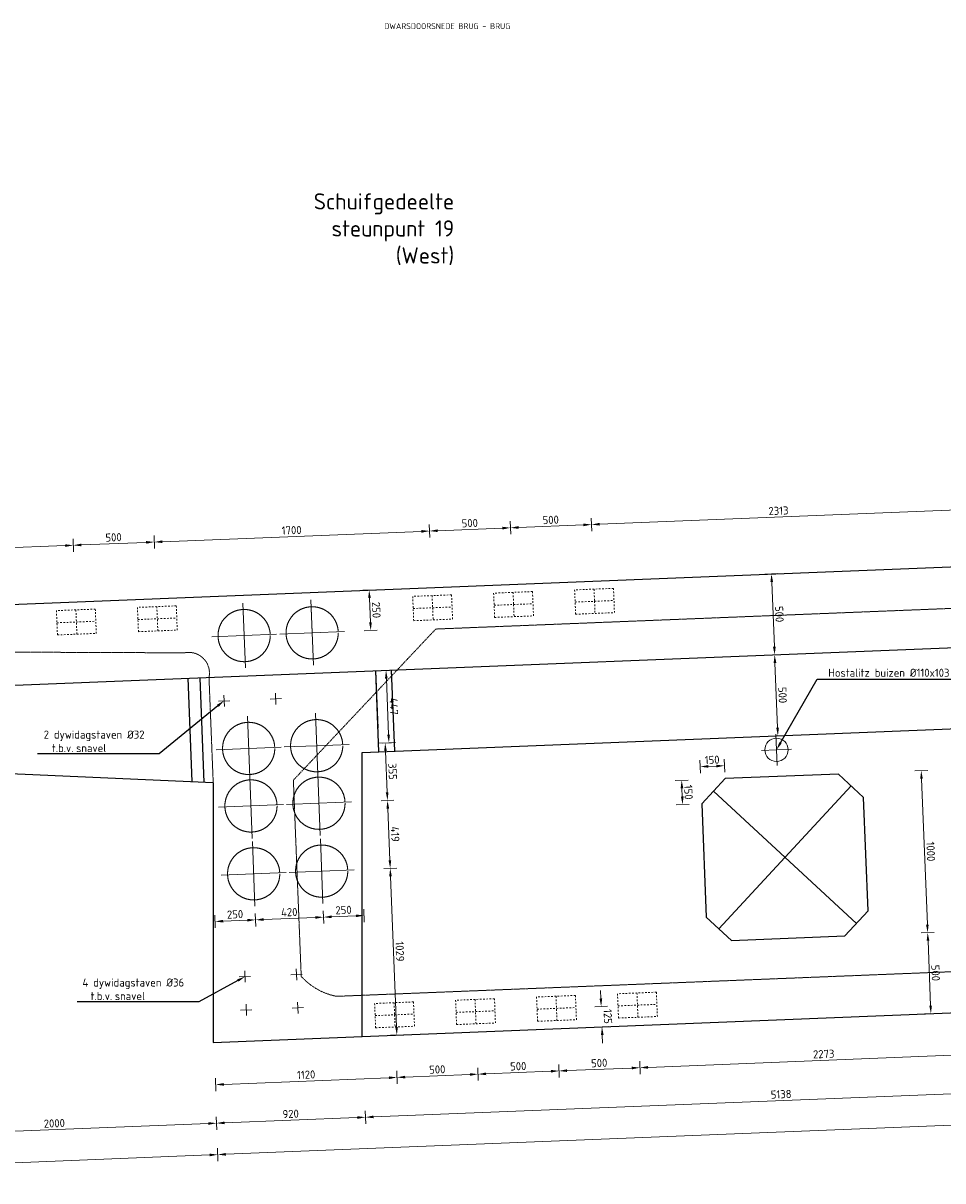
# Model space of a CAD drawing. Header units: millimetres. Extents: x -8028558 to 327273, y -63352 to 83293.
# Tile 129 of 195: x 138303 to 143979, y 19846 to 26988. Entities that reach past the tile are written whole.
import ezdxf
from ezdxf import colors
from ezdxf.entities.mleader import LeaderData, LeaderLine
from ezdxf.math import Vec2, Vec3

# ---------------------------------------------------------------- set-up
doc = ezdxf.new("R2010")
doc.units = ezdxf.units.MM
doc.linetypes.add('NLCS-HIDDEN', pattern=[4, 2, -2])
doc.linetypes.add('ZZ-HIDDEN-SO', pattern=[4, 2, -2])
for name, color, linetype, lineweight in [('B-CO-BC-BETONVORM-GD', 90, 'Continuous', 25), ('B-CO-BC-BETONVORM-GN', 10, 'ZZ-HIDDEN-SO', 13), ('B-CO-BC-BETONVORM-M', 7, 'Continuous', 18), ('B-CO-BC-BETONVORM_GEWAPEND-T70', 210, 'Continuous', 70), ('B-CO-BC-VOORSPANNING-GN', 190, 'NLCS-HIDDEN', 13), ('X-XX-AL-AANKLEDING-S', 7, 'Continuous', 25), ('X-XX-AL-M', 7, 'Continuous', 18), ('X-XX-AL-VERWIJZING-T25', 7, 'Continuous', 25)]:
    doc.layers.add(name, color=color, linetype=linetype, lineweight=lineweight)
doc.styles.add('NLCS-ISO-MM20-T18', font='NLCS-ISO.ttf', dxfattribs={"height": 36})
doc.styles.add('NLCS-ISO-MM20-T25', font='NLCS-ISO.ttf', dxfattribs={"height": 50})
doc.styles.add('NLCS-ISO-MM20-T50', font='NLCS-ISO.ttf', dxfattribs={"height": 100})
doc.dimstyles.new('NLCS-MM20-T25-PIJL_L0_H0', dxfattribs={"dimscale": 20, "dimtxt": 2.5, "dimasz": 2.5, "dimexe": 2, "dimexo": 2, "dimgap": 0.7, "dimtad": 1, "dimdec": 0, "dimzin": 0, "dimdsep": 46, "dimtxsty": 'NLCS-ISO-MM20-T25', "dimcen": 0, "dimdle": 2, "dimclrd": 256, "dimclre": 256, "dimclrt": 256, "dimadec": 0, "dimazin": 0, "dimtfac": 1, "dimtdec": 3, "dimtofl": 0, "dimtmove": 0, "dimatfit": 3, "dimfxl": 2, "dimfxlon": 1, "dimtfillclr": 256, "dimtolj": 1, "dimtzin": 0, "dimlwd": -1, "dimlwe": -1, "dimarcsym": 0})
doc.dimstyles.new('NLCS-MM20-T25-PIJL_L0_H4', dxfattribs={"dimscale": 20, "dimtxt": 2.5, "dimasz": 2.5, "dimexe": 2, "dimexo": 2, "dimgap": 0.7, "dimtad": 1, "dimdec": 0, "dimzin": 0, "dimdsep": 46, "dimtxsty": 'NLCS-ISO-MM20-T25', "dimcen": 0, "dimdle": 2, "dimclrd": 256, "dimclre": 256, "dimclrt": 256, "dimadec": 4, "dimazin": 0, "dimtfac": 1, "dimtdec": 3, "dimtofl": 0, "dimtmove": 0, "dimatfit": 3, "dimfxl": 2, "dimfxlon": 1, "dimtfillclr": 256, "dimtolj": 1, "dimtzin": 0, "dimlwd": -1, "dimlwe": -1, "dimarcsym": 0})

# ---------------------------------------------------------------- blocks, each defined once
blk = doc.blocks.new('*D29')
at = {"layer": 'B-CO-BC-BETONVORM-M', "transparency": 16777216}
for p, q in [((135696.4, 22314.8), (135616.5, 22311.6)), ((135658.4, 22263.3), (135661, 22199.3)), ((135703, 22150.9), (135623, 22147.7))]:
    blk.add_line(p, q, dxfattribs=at)
for points in [[(135666.8, 22263.6), (135650.1, 22262.9), (135656.4, 22313.2)], [(135669.3, 22199.6), (135652.7, 22199), (135663, 22149.3)]]:
    blk.add_solid(points, dxfattribs=at)
at = {"layer": 'B-CO-BC-BETONVORM-M', "transparency": 16777216, "insert": (135698.7, 22232.8), "char_height": 50, "attachment_point": 5, "rotation": 272.29061, "style": 'NLCS-ISO-MM20-T25'}
blk.add_mtext('\\A1;164', dxfattribs=at)
blk = doc.blocks.new('*D39')
at = {"layer": 'B-CO-BC-BETONVORM-M', "transparency": 16777216}
for p, q in [((141868.3, 20971.4), (141866.3, 21021.4)), ((141830.3, 20919.9), (141910.3, 20923.1)), ((141835.3, 20795), (141915.3, 20798.2)), ((141877.3, 20746.6), (141879.3, 20696.6))]:
    blk.add_line(p, q, dxfattribs=at)
for points in [[(141876.6, 20971.8), (141860, 20971.1), (141870.3, 20921.5)], [(141885.6, 20746.9), (141869, 20746.3), (141875.3, 20796.6)]]:
    blk.add_solid(points, dxfattribs=at)
at = {"layer": 'B-CO-BC-BETONVORM-M', "transparency": 16777216, "insert": (141911.8, 20860.6), "char_height": 50, "attachment_point": 5, "rotation": 272.29061, "style": 'NLCS-ISO-MM20-T25'}
blk.add_mtext('\\A1;125', dxfattribs=at)
blk = doc.blocks.new('*D40')
at = {"layer": 'B-CO-BC-BETONVORM-M', "transparency": 16777216}
for p, q in [((142406.8, 22319), (142326.9, 22315.8)), ((142370.8, 22217.5), (142368.8, 22267.5)), ((142412.8, 22169.1), (142332.9, 22165.9))]:
    blk.add_line(p, q, dxfattribs=at)
for points in [[(142377.2, 22267.8), (142360.5, 22267.1), (142366.9, 22317.4)], [(142379.2, 22217.8), (142362.5, 22217.2), (142372.8, 22167.5)]]:
    blk.add_solid(points, dxfattribs=at)
at = {"layer": 'B-CO-BC-BETONVORM-M', "transparency": 16777216, "insert": (142408.8, 22244), "char_height": 50, "attachment_point": 5, "rotation": 272.29061, "style": 'NLCS-ISO-MM20-T25'}
blk.add_mtext('\\A1;150', dxfattribs=at)
blk = doc.blocks.new('*D42')
at = {"layer": 'B-CO-BC-BETONVORM-M', "transparency": 16777216}
for p, q in [((142483.3, 22361.3), (142480.1, 22441.3)), ((142633.1, 22368.1), (142630, 22447.2)), ((142531.6, 22403.3), (142581.6, 22405.3))]:
    blk.add_line(p, q, dxfattribs=at)
for points in [[(142531.3, 22411.6), (142532, 22395), (142481.7, 22401.3)], [(142581.3, 22413.6), (142581.9, 22397), (142631.6, 22407.3)]]:
    blk.add_solid(points, dxfattribs=at)
at = {"layer": 'B-CO-BC-BETONVORM-M', "transparency": 16777216, "insert": (142555.1, 22443.3), "char_height": 50, "attachment_point": 5, "rotation": 2.29061, "style": 'NLCS-ISO-MM20-T25'}
blk.add_mtext('\\A1;150', dxfattribs=at)
blk = doc.blocks.new('*D38')
at = {"layer": 'B-CO-BC-BETONVORM-M', "transparency": 16777216}
for p, q in [((143805.3, 22375), (143885.2, 22378.2)), ((143847.2, 22326.6), (143883.2, 21427.3)), ((143845.2, 21375.8), (143925.2, 21379))]:
    blk.add_line(p, q, dxfattribs=at)
for points in [[(143855.6, 22326.9), (143838.9, 22326.3), (143845.2, 22376.6)], [(143891.5, 21427.7), (143874.9, 21427), (143885.2, 21377.4)]]:
    blk.add_solid(points, dxfattribs=at)
at = {"layer": 'B-CO-BC-BETONVORM-M', "transparency": 16777216, "insert": (143904.2, 21878.5), "char_height": 50, "attachment_point": 5, "rotation": 272.29061, "style": 'NLCS-ISO-MM20-T25'}
blk.add_mtext('\\A1;1000', dxfattribs=at)
blk = doc.blocks.new('*D37')
at = {"layer": 'B-CO-BC-BETONVORM-M', "transparency": 16777216}
for p, q in [((143845.2, 21375.8), (143925.2, 21379)), ((143887.2, 21327.4), (143903.2, 20927.7)), ((143945.2, 20879.4), (143865.2, 20876.2))]:
    blk.add_line(p, q, dxfattribs=at)
for points in [[(143895.5, 21327.7), (143878.9, 21327.1), (143885.2, 21377.4)], [(143911.5, 20928), (143894.9, 20927.4), (143905.2, 20877.8)]]:
    blk.add_solid(points, dxfattribs=at)
at = {"layer": 'B-CO-BC-BETONVORM-M', "transparency": 16777216, "insert": (143934.2, 21129.1), "char_height": 50, "attachment_point": 5, "rotation": 272.29061, "style": 'NLCS-ISO-MM20-T25'}
blk.add_mtext('\\A1;500', dxfattribs=at)
blk = doc.blocks.new('*D41')
at = {"layer": 'B-CO-BC-BETONVORM-M', "transparency": 16777216}
for p, q in [((142901, 23089.7), (142980.9, 23092.9)), ((142958.9, 22641.7), (142942.9, 23041.3)), ((142921, 22590.1), (143000.9, 22593.3))]:
    blk.add_line(p, q, dxfattribs=at)
for points in [[(142951.3, 23041.7), (142934.6, 23041), (142940.9, 23091.3)], [(142967.3, 22642), (142950.6, 22641.3), (142960.9, 22591.7)]]:
    blk.add_solid(points, dxfattribs=at)
at = {"layer": 'B-CO-BC-BETONVORM-M', "transparency": 16777216, "insert": (142989.9, 22843.1), "char_height": 50, "attachment_point": 5, "rotation": 272.29061, "style": 'NLCS-ISO-MM20-T25'}
blk.add_mtext('\\A1;500', dxfattribs=at)
blk = doc.blocks.new('*D43')
at = {"layer": 'B-CO-BC-BETONVORM-M', "transparency": 16777216}
for p, q in [((142881, 23589), (142960.9, 23592.2)), ((142938.9, 23141.3), (142923, 23540.6)), ((142901, 23089.7), (142980.9, 23092.9))]:
    blk.add_line(p, q, dxfattribs=at)
for points in [[(142931.3, 23541), (142914.6, 23540.3), (142921, 23590.6)], [(142947.3, 23141.6), (142930.6, 23140.9), (142940.9, 23091.3)]]:
    blk.add_solid(points, dxfattribs=at)
at = {"layer": 'B-CO-BC-BETONVORM-M', "transparency": 16777216, "insert": (142969.9, 23342.5), "char_height": 50, "attachment_point": 5, "rotation": 272.29061, "style": 'NLCS-ISO-MM20-T25'}
blk.add_mtext('\\A1;500', dxfattribs=at)
blk = doc.blocks.new('*D36')
at = {"layer": 'B-CO-BC-BETONVORM-M', "transparency": 16777216}
for p, q in [((145051.8, 23175.7), (145131.8, 23178.9)), ((145105.1, 22844.3), (145093.8, 23127.4)), ((145147.1, 22795.9), (145067.2, 22792.7))]:
    blk.add_line(p, q, dxfattribs=at)
for points in [[(145102.1, 23127.7), (145085.5, 23127), (145091.8, 23177.3)], [(145113.5, 22844.6), (145096.8, 22844), (145107.1, 22794.3)]]:
    blk.add_solid(points, dxfattribs=at)
at = {"layer": 'B-CO-BC-BETONVORM-M', "transparency": 16777216, "insert": (145138.4, 22987.4), "char_height": 50, "attachment_point": 5, "rotation": 272.29061, "style": 'NLCS-ISO-MM20-T25'}
blk.add_mtext('\\A1;383', dxfattribs=at)
blk = doc.blocks.new('*D676')
at = {"layer": 'B-CO-BC-BETONVORM-M', "transparency": 16777216}
for p, q in [((140398.6, 23489.7), (140478.6, 23492.9)), ((140440.6, 23441.3), (140446.6, 23291.5)), ((140408.6, 23239.9), (140488.6, 23243.1))]:
    blk.add_line(p, q, dxfattribs=at)
for points in [[(140448.9, 23441.7), (140432.3, 23441), (140438.6, 23491.3)], [(140454.9, 23291.8), (140438.3, 23291.1), (140448.6, 23241.5)]]:
    blk.add_solid(points, dxfattribs=at)
at = {"layer": 'B-CO-BC-BETONVORM-M', "transparency": 16777216, "insert": (140482.6, 23368), "char_height": 50, "attachment_point": 5, "rotation": 272.29061, "style": 'NLCS-ISO-MM20-T25'}
blk.add_mtext('\\A1;250', dxfattribs=at)
blk = doc.blocks.new('*D677')
at = {"layer": 'X-XX-AL-M', "transparency": 16777216}
for p, q in [((140511.7, 22191.2), (140591.6, 22194.4)), ((140566.4, 21824.1), (140553.7, 22142.8)), ((140528.5, 21772.5), (140608.4, 21775.7))]:
    blk.add_line(p, q, dxfattribs=at)
for points in [[(140562, 22143.1), (140545.4, 22142.5), (140551.7, 22192.8)], [(140574.8, 21824.4), (140558.1, 21823.7), (140568.4, 21774.1)]]:
    blk.add_solid(points, dxfattribs=at)
at = {"layer": 'X-XX-AL-M', "transparency": 16777216, "insert": (140599, 21985), "char_height": 50, "attachment_point": 5, "rotation": 272.29061, "style": 'NLCS-ISO-MM20-T25'}
blk.add_mtext('\\A1;419', dxfattribs=at)
blk = doc.blocks.new('*D678')
at = {"layer": 'X-XX-AL-M', "transparency": 16777216}
for p, q in [((140497.5, 22546.2), (140577.4, 22549.4)), ((140549.7, 22242.7), (140539.5, 22497.9)), ((140511.7, 22191.2), (140591.6, 22194.4))]:
    blk.add_line(p, q, dxfattribs=at)
for points in [[(140547.8, 22498.2), (140531.2, 22497.5), (140537.5, 22547.8)], [(140558, 22243.1), (140541.4, 22242.4), (140551.7, 22192.8)]]:
    blk.add_solid(points, dxfattribs=at)
at = {"layer": 'X-XX-AL-M', "transparency": 16777216, "insert": (140583.5, 22371.9), "char_height": 50, "attachment_point": 5, "rotation": 272.29061, "style": 'NLCS-ISO-MM20-T25'}
blk.add_mtext('\\A1;355', dxfattribs=at)
blk = doc.blocks.new('*D679')
at = {"layer": 'X-XX-AL-M', "transparency": 16777216}
for p, q in [((140517, 22994.3), (140582.6, 22997)), ((140558.5, 22598.7), (140544.6, 22945.4)), ((140520.5, 22547.1), (140600.4, 22550.3))]:
    blk.add_line(p, q, dxfattribs=at)
for points in [[(140552.9, 22945.7), (140536.3, 22945.1), (140542.6, 22995.4)], [(140566.8, 22599), (140550.1, 22598.4), (140560.5, 22548.7)]]:
    blk.add_solid(points, dxfattribs=at)
at = {"layer": 'X-XX-AL-M', "transparency": 16777216, "insert": (140590.5, 22773.6), "char_height": 50, "attachment_point": 5, "rotation": 272.29061, "style": 'NLCS-ISO-MM20-T25'}
blk.add_mtext('\\A1;447', dxfattribs=at)
blk = doc.blocks.new('*D680')
at = {"layer": 'X-XX-AL-M', "transparency": 16777216}
for p, q in [((140528.5, 21772.5), (140608.4, 21775.7)), ((140570.4, 21724.1), (140607.6, 20795.9)), ((140569.6, 20744.3), (140649.5, 20747.5))]:
    blk.add_line(p, q, dxfattribs=at)
for points in [[(140578.8, 21724.5), (140562.1, 21723.8), (140568.4, 21774.1)], [(140615.9, 20796.2), (140599.2, 20795.6), (140609.6, 20745.9)]]:
    blk.add_solid(points, dxfattribs=at)
at = {"layer": 'X-XX-AL-M', "transparency": 16777216, "insert": (140628, 21261.6), "char_height": 50, "attachment_point": 5, "rotation": 272.29061, "style": 'NLCS-ISO-MM20-T25'}
blk.add_mtext('\\A1;1029', dxfattribs=at)
blk = doc.blocks.new('*D682')
at = {"layer": 'X-XX-AL-M', "transparency": 16777216}
for p, q in [((138614.6, 23727.3), (138611.4, 23807.2)), ((138663, 23769.2), (139062.6, 23785.2)), ((139114.2, 23747.2), (139111, 23827.2))]:
    blk.add_line(p, q, dxfattribs=at)
for points in [[(139062.3, 23793.5), (139063, 23776.9), (139112.6, 23787.2)], [(138662.6, 23777.6), (138663.3, 23760.9), (138613, 23767.2)]]:
    blk.add_solid(points, dxfattribs=at)
at = {"layer": 'X-XX-AL-M', "transparency": 16777216, "insert": (138861.2, 23816.2), "char_height": 50, "attachment_point": 5, "rotation": 2.29061, "style": 'NLCS-ISO-MM20-T25'}
blk.add_mtext('\\A1;500', dxfattribs=at)
blk = doc.blocks.new('*D683')
at = {"layer": 'X-XX-AL-M', "transparency": 16777216}
for p, q in [((138614.6, 23727.3), (138611.4, 23807.2)), ((136421.4, 23639.5), (136418.2, 23719.5)), ((138563, 23765.2), (136469.7, 23681.5))]:
    blk.add_line(p, q, dxfattribs=at)
for points in [[(138562.7, 23773.6), (138563.4, 23756.9), (138613, 23767.2)], [(136469.4, 23689.8), (136470.1, 23673.2), (136419.8, 23679.5)]]:
    blk.add_solid(points, dxfattribs=at)
at = {"layer": 'X-XX-AL-M', "transparency": 16777216, "insert": (137514.8, 23762.3), "char_height": 50, "attachment_point": 5, "rotation": 2.29061, "style": 'NLCS-ISO-MM20-T25'}
blk.add_mtext('\\A1;2195', dxfattribs=at)
blk = doc.blocks.new('*D685')
at = {"layer": 'X-XX-AL-M', "transparency": 16777216}
for p, q in [((140812.8, 23815.2), (140809.6, 23895.1)), ((139114.2, 23747.2), (139111, 23827.2)), ((139162.6, 23789.2), (140761.3, 23853.2))]:
    blk.add_line(p, q, dxfattribs=at)
for points in [[(140761, 23861.5), (140761.6, 23844.8), (140811.2, 23855.2)], [(139162.2, 23797.5), (139162.9, 23780.9), (139112.6, 23787.2)]]:
    blk.add_solid(points, dxfattribs=at)
at = {"layer": 'X-XX-AL-M', "transparency": 16777216, "insert": (139960.4, 23860.2), "char_height": 50, "attachment_point": 5, "rotation": 2.29061, "style": 'NLCS-ISO-MM20-T25'}
blk.add_mtext('\\A1;1700', dxfattribs=at)
blk = doc.blocks.new('*D686')
at = {"layer": 'X-XX-AL-M', "transparency": 16777216}
for p, q in [((140812.8, 23815.2), (140809.6, 23895.1)), ((140861.2, 23857.2), (141260.9, 23873.1)), ((141312.4, 23835.2), (141309.2, 23915.1))]:
    blk.add_line(p, q, dxfattribs=at)
for points in [[(140860.9, 23865.5), (140861.5, 23848.8), (140811.2, 23855.2)], [(141260.6, 23881.5), (141261.2, 23864.8), (141310.8, 23875.1)]]:
    blk.add_solid(points, dxfattribs=at)
at = {"layer": 'X-XX-AL-M', "transparency": 16777216, "insert": (141059.5, 23904.1), "char_height": 50, "attachment_point": 5, "rotation": 2.29061, "style": 'NLCS-ISO-MM20-T25'}
blk.add_mtext('\\A1;500', dxfattribs=at)
blk = doc.blocks.new('*D687')
at = {"layer": 'X-XX-AL-M', "transparency": 16777216}
for p, q in [((141812, 23855.2), (141808.8, 23935.1)), ((141312.4, 23835.2), (141309.2, 23915.1)), ((141360.8, 23877.1), (141760.5, 23893.1))]:
    blk.add_line(p, q, dxfattribs=at)
for points in [[(141360.5, 23885.5), (141361.1, 23868.8), (141310.8, 23875.1)], [(141760.2, 23901.5), (141760.8, 23884.8), (141810.4, 23895.1)]]:
    blk.add_solid(points, dxfattribs=at)
at = {"layer": 'X-XX-AL-M', "transparency": 16777216, "insert": (141559.1, 23924.1), "char_height": 50, "attachment_point": 5, "rotation": 2.29061, "style": 'NLCS-ISO-MM20-T25'}
blk.add_mtext('\\A1;500', dxfattribs=at)
blk = doc.blocks.new('*D688')
at = {"layer": 'X-XX-AL-M', "transparency": 16777216}
for p, q in [((144123.2, 23947.6), (144120, 24027.5)), ((141812, 23855.2), (141808.8, 23935.1)), ((141860.4, 23897.1), (144071.6, 23985.6))]:
    blk.add_line(p, q, dxfattribs=at)
for points in [[(144071.3, 23993.9), (144072, 23977.2), (144121.6, 23987.6)], [(141860.1, 23905.5), (141860.7, 23888.8), (141810.4, 23895.1)]]:
    blk.add_solid(points, dxfattribs=at)
at = {"layer": 'X-XX-AL-M', "transparency": 16777216, "insert": (142964.5, 23980.3), "char_height": 50, "attachment_point": 5, "rotation": 2.29061, "style": 'NLCS-ISO-MM20-T25'}
blk.add_mtext('\\A1;2313', dxfattribs=at)
blk = doc.blocks.new('*D709')
at = {"layer": 'X-XX-AL-M', "transparency": 16777216}
for p, q in [((139454, 20006), (136511.4, 19888.3)), ((139502.4, 20048), (139505.6, 19968.1)), ((136459.8, 19926.3), (136463, 19846.4))]:
    blk.add_line(p, q, dxfattribs=at)
for points in [[(139453.7, 20014.4), (139454.4, 19997.7), (139504, 20008)], [(136511, 19896.7), (136511.7, 19880), (136461.4, 19886.3)]]:
    blk.add_solid(points, dxfattribs=at)
at = {"layer": 'X-XX-AL-M', "transparency": 16777216, "insert": (137981.1, 19986.2), "char_height": 50, "attachment_point": 5, "rotation": 2.29061, "style": 'NLCS-ISO-MM20-T25'}
blk.add_mtext('\\A1;3045', dxfattribs=at)
blk = doc.blocks.new('*D710')
at = {"layer": 'X-XX-AL-M', "transparency": 16777216}
for p, q in [((153017.5, 20588.6), (153020.7, 20508.7)), ((139554, 20010), (152969.2, 20546.7)), ((139502.4, 20048), (139505.6, 19968.1))]:
    blk.add_line(p, q, dxfattribs=at)
for points in [[(152968.8, 20555), (152969.5, 20538.3), (153019.1, 20548.7)], [(139553.6, 20018.4), (139554.3, 20001.7), (139504, 20008)]]:
    blk.add_solid(points, dxfattribs=at)
at = {"layer": 'X-XX-AL-M', "transparency": 16777216, "insert": (146260, 20317.3), "char_height": 50, "attachment_point": 5, "rotation": 2.29061, "style": 'NLCS-ISO-MM20-T25'}
blk.add_mtext('\\A1;13526', dxfattribs=at)
blk = doc.blocks.new('*D715')
at = {"layer": 'X-XX-AL-M', "transparency": 16777216}
for p, q in [((145499.4, 20442.2), (140465.4, 20240.9)), ((145547.7, 20484.2), (145550.9, 20404.3)), ((140413.9, 20278.8), (140417.1, 20198.9))]:
    blk.add_line(p, q, dxfattribs=at)
for points in [[(145499.1, 20450.6), (145499.7, 20433.9), (145549.3, 20444.2)], [(140465.1, 20249.2), (140465.7, 20232.5), (140415.5, 20238.9)]]:
    blk.add_solid(points, dxfattribs=at)
at = {"layer": 'X-XX-AL-M', "transparency": 16777216, "insert": (142980.8, 20380.5), "char_height": 50, "attachment_point": 5, "rotation": 2.29061, "style": 'NLCS-ISO-MM20-T25'}
blk.add_mtext('\\A1;5138', dxfattribs=at)
blk = doc.blocks.new('*D716')
at = {"layer": 'X-XX-AL-M', "transparency": 16777216}
for p, q in [((139494.6, 20242.1), (139497.8, 20162.1)), ((140365.5, 20236.9), (139546.2, 20204.1)), ((140413.9, 20278.8), (140417.1, 20198.9))]:
    blk.add_line(p, q, dxfattribs=at)
for points in [[(139545.8, 20212.4), (139546.5, 20195.8), (139496.2, 20202.1)], [(140365.2, 20245.2), (140365.9, 20228.6), (140415.5, 20238.9)]]:
    blk.add_solid(points, dxfattribs=at)
at = {"layer": 'X-XX-AL-M', "transparency": 16777216, "insert": (139954.3, 20259.5), "char_height": 50, "attachment_point": 5, "rotation": 2.29061, "style": 'NLCS-ISO-MM20-T25'}
blk.add_mtext('\\A1;920', dxfattribs=at)
blk = doc.blocks.new('*D723')
at = {"layer": 'X-XX-AL-M', "transparency": 16777216}
for p, q in [((140155.3, 21513.1), (140158.5, 21433.2)), ((139735.7, 21496.4), (139738.9, 21416.4)), ((139787.2, 21458.4), (140107, 21471.2))]:
    blk.add_line(p, q, dxfattribs=at)
for points in [[(139786.9, 21466.7), (139787.6, 21450.1), (139737.3, 21456.4)], [(140106.6, 21479.5), (140107.3, 21462.9), (140156.9, 21473.2)]]:
    blk.add_solid(points, dxfattribs=at)
at = {"layer": 'X-XX-AL-M', "transparency": 16777216, "insert": (139945.5, 21503.8), "char_height": 50, "attachment_point": 5, "rotation": 2.29061, "style": 'NLCS-ISO-MM20-T25'}
blk.add_mtext('\\A1;420', dxfattribs=at)
blk = doc.blocks.new('*D724')
at = {"layer": 'X-XX-AL-M', "transparency": 16777216}
for p, q in [((140155.3, 21513.1), (140158.5, 21433.2)), ((140405.3, 21523.1), (140408.5, 21443.2)), ((140206.9, 21475.2), (140356.9, 21481.2))]:
    blk.add_line(p, q, dxfattribs=at)
for points in [[(140206.6, 21483.5), (140207.2, 21466.9), (140156.9, 21473.2)], [(140356.6, 21489.5), (140357.2, 21472.9), (140406.9, 21483.2)]]:
    blk.add_solid(points, dxfattribs=at)
at = {"layer": 'X-XX-AL-M', "transparency": 16777216, "insert": (140280.3, 21517.1), "char_height": 50, "attachment_point": 5, "rotation": 2.29061, "style": 'NLCS-ISO-MM20-T25'}
blk.add_mtext('\\A1;250', dxfattribs=at)
blk = doc.blocks.new('*D725')
at = {"layer": 'X-XX-AL-M', "transparency": 16777216}
for p, q in [((139486, 21486.4), (139489.2, 21406.4)), ((139687.3, 21454.4), (139537.6, 21448.4)), ((139735.7, 21496.4), (139738.9, 21416.4))]:
    blk.add_line(p, q, dxfattribs=at)
for points in [[(139537.2, 21456.7), (139537.9, 21440.1), (139487.6, 21446.4)], [(139687, 21462.7), (139687.6, 21446.1), (139737.3, 21456.4)]]:
    blk.add_solid(points, dxfattribs=at)
at = {"layer": 'X-XX-AL-M', "transparency": 16777216, "insert": (139610.9, 21490.4), "char_height": 50, "attachment_point": 5, "rotation": 2.29061, "style": 'NLCS-ISO-MM20-T25'}
blk.add_mtext('\\A1;250', dxfattribs=at)
blk = doc.blocks.new('*D726')
at = {"layer": 'X-XX-AL-M', "transparency": 16777216}
for p, q in [((139494.6, 20242.1), (139497.8, 20162.1)), ((137496.6, 20162.2), (137499.8, 20082.2)), ((139446.2, 20200.1), (137548.2, 20124.2))]:
    blk.add_line(p, q, dxfattribs=at)
for points in [[(139445.9, 20208.4), (139446.6, 20191.8), (139496.2, 20202.1)], [(137547.9, 20132.5), (137548.5, 20115.9), (137498.2, 20122.2)]]:
    blk.add_solid(points, dxfattribs=at)
at = {"layer": 'X-XX-AL-M', "transparency": 16777216, "insert": (138495.7, 20201.1), "char_height": 50, "attachment_point": 5, "rotation": 2.29061, "style": 'NLCS-ISO-MM20-T25'}
blk.add_mtext('\\A1;2000', dxfattribs=at)
blk = doc.blocks.new('*D728')
at = {"layer": 'X-XX-AL-M', "transparency": 16777216}
for p, q in [((140609.2, 20524.4), (140612.4, 20444.5)), ((140660.8, 20486.5), (141060.4, 20502.5)), ((141108.8, 20544.4), (141112, 20464.5))]:
    blk.add_line(p, q, dxfattribs=at)
for points in [[(141060.1, 20510.8), (141060.8, 20494.1), (141110.4, 20504.5)], [(140660.4, 20494.8), (140661.1, 20478.1), (140610.8, 20484.5)]]:
    blk.add_solid(points, dxfattribs=at)
at = {"layer": 'X-XX-AL-M', "transparency": 16777216, "insert": (140859, 20533.4), "char_height": 50, "attachment_point": 5, "rotation": 2.29061, "style": 'NLCS-ISO-MM20-T25'}
blk.add_mtext('\\A1;500', dxfattribs=at)
blk = doc.blocks.new('*D729')
at = {"layer": 'X-XX-AL-M', "transparency": 16777216}
for p, q in [((140609.2, 20524.4), (140612.4, 20444.5)), ((139490.1, 20479.7), (139493.3, 20399.7)), ((140560.8, 20482.5), (139541.7, 20441.7))]:
    blk.add_line(p, q, dxfattribs=at)
for points in [[(139541.3, 20450), (139542, 20433.4), (139491.7, 20439.7)], [(140560.5, 20490.8), (140561.2, 20474.1), (140610.8, 20484.5)]]:
    blk.add_solid(points, dxfattribs=at)
at = {"layer": 'X-XX-AL-M', "transparency": 16777216, "insert": (140049.7, 20501.1), "char_height": 50, "attachment_point": 5, "rotation": 2.29061, "style": 'NLCS-ISO-MM20-T25'}
blk.add_mtext('\\A1;1120', dxfattribs=at)
blk = doc.blocks.new('*D730')
at = {"layer": 'X-XX-AL-M', "transparency": 16777216}
for p, q in [((141108.8, 20544.4), (141112, 20464.5)), ((141160.4, 20506.5), (141560, 20522.4)), ((141608.4, 20564.4), (141611.6, 20484.5))]:
    blk.add_line(p, q, dxfattribs=at)
for points in [[(141160, 20514.8), (141160.7, 20498.1), (141110.4, 20504.5)], [(141559.7, 20530.8), (141560.4, 20514.1), (141610, 20524.4)]]:
    blk.add_solid(points, dxfattribs=at)
at = {"layer": 'X-XX-AL-M', "transparency": 16777216, "insert": (141358.6, 20553.4), "char_height": 50, "attachment_point": 5, "rotation": 2.29061, "style": 'NLCS-ISO-MM20-T25'}
blk.add_mtext('\\A1;500', dxfattribs=at)
blk = doc.blocks.new('*D731')
at = {"layer": 'X-XX-AL-M', "transparency": 16777216}
for p, q in [((142108, 20584.4), (142111.2, 20504.5)), ((141608.4, 20564.4), (141611.6, 20484.5)), ((141660, 20526.4), (142059.6, 20542.4))]:
    blk.add_line(p, q, dxfattribs=at)
for points in [[(141659.6, 20534.8), (141660.3, 20518.1), (141610, 20524.4)], [(142059.3, 20550.8), (142060, 20534.1), (142109.6, 20544.4)]]:
    blk.add_solid(points, dxfattribs=at)
at = {"layer": 'X-XX-AL-M', "transparency": 16777216, "insert": (141858.2, 20573.4), "char_height": 50, "attachment_point": 5, "rotation": 2.29061, "style": 'NLCS-ISO-MM20-T25'}
blk.add_mtext('\\A1;500', dxfattribs=at)
blk = doc.blocks.new('*D732')
at = {"layer": 'X-XX-AL-M', "transparency": 16777216}
for p, q in [((144379.2, 20675.2), (144382.4, 20595.3)), ((142108, 20584.4), (142111.2, 20504.5)), ((142159.6, 20546.4), (144330.8, 20633.3))]:
    blk.add_line(p, q, dxfattribs=at)
for points in [[(144330.5, 20641.6), (144331.2, 20624.9), (144380.8, 20635.3)], [(142159.2, 20554.7), (142159.9, 20538.1), (142109.6, 20544.4)]]:
    blk.add_solid(points, dxfattribs=at)
at = {"layer": 'X-XX-AL-M', "transparency": 16777216, "insert": (143243.6, 20628.8), "char_height": 50, "attachment_point": 5, "rotation": 2.29061, "style": 'NLCS-ISO-MM20-T25'}
blk.add_mtext('\\A1;2273', dxfattribs=at)

msp = doc.modelspace()

# ---------------------------------------------------------------- linework, layer by layer
at = {"layer": 'B-CO-BC-BETONVORM-GD', "ltscale": 500, "flags": 128}
for points in [[(136633.5, 23339.1), (156392.7, 24129.5)], [(137068.2, 22856.4), (156392.7, 23629.4)], [(139346.5, 22309.4), (139321.1, 22946.5)], [(139420.8, 22304.2), (139395, 22949.5)], [(140477, 22992.8), (140491.2, 22638)], [(140477, 22992.8), (140497, 22493.1)], [(140596.9, 22497.1), (140576.9, 22996.7)], [(140395.5, 22489.1), (145558.4, 22695.6)], [(140395.5, 20737.4), (140395.5, 22489.1)], [(139476.3, 22301.9), (137478.3, 22389.4)], [(143334.2, 22356.1), (142634.7, 22328.1)], [(143334.2, 22356.1), (143490.1, 22212.2)], [(139476.3, 22301.9), (139476.3, 20700.6)], [(142490.9, 22172.3), (142634.7, 22328.1)], [(142596.8, 21400.9), (143412.1, 22284.2)], [(142562.8, 22250.2), (143446.1, 21434.9)], [(143518, 21512.8), (143490.1, 22212.2)], [(142490.9, 22172.3), (142518.8, 21472.8)], [(143374.1, 21356.9), (143518, 21512.8)], [(142518.8, 21472.8), (142674.7, 21328.9)], [(142674.7, 21328.9), (143374.1, 21356.9)], [(139476.3, 20700.6), (145711.8, 20950)]]:
    msp.add_lwpolyline(points, dxfattribs=at)
at = {"layer": 'B-CO-BC-BETONVORM-GN', "flags": 128}
for points in [[(146054.8, 21340.6), (146004.5, 22599.1), (145091.5, 23420.2), (140849.4, 23250.5), (139970.9, 22318.5), (140019.4, 21107.6, 0.161612), (140237.1, 20984.7), (145904.3, 21211.4, 0.297941), (146054.8, 21340.6)], [(139450.3, 22951.7, 0.543756), (139298.5, 23103.8)]]:
    msp.add_lwpolyline(points, format="xyb", dxfattribs=at)
for points in [[(136433.7, 23115.2), (139298.5, 23103.8)], [(139476.3, 22301.9), (139450.3, 22951.7)]]:
    msp.add_lwpolyline(points, dxfattribs=at)
at = {"layer": 'B-CO-BC-BETONVORM-M', "ltscale": 500, "flags": 128}
for points in [[(139860.4, 22854.9), (139863.2, 22784.9)], [(139578.8, 22808.6), (139508.8, 22805.8)], [(139542.4, 22842.1), (139545.2, 22772.2)], [(139896.8, 22821.3), (139826.8, 22818.5)], [(142948.1, 22602), (142955.8, 22408.7)], [(142859.2, 22501.6), (142952, 22505.3)], [(142952, 22505.3), (143044.7, 22509)], [(139670.7, 21141.1), (139673.5, 21071.1)], [(139988.6, 21153.8), (139991.4, 21083.8)], [(139707, 21107.5), (139637.1, 21104.7)], [(140025, 21120.2), (139955.1, 21117.4)], [(139678.9, 20935.7), (139681.7, 20865.7)], [(139996.9, 20948.4), (139999.7, 20878.5)], [(139715.2, 20902.1), (139645.3, 20899.3)], [(140033.2, 20914.8), (139963.3, 20912)]]:
    msp.add_lwpolyline(points, dxfattribs=at)
at = {"layer": 'B-CO-BC-BETONVORM-M', "ltscale": 500}
msp.add_circle((142952, 22505.3), 72.1, dxfattribs=at)
at = {"layer": 'B-CO-BC-VOORSPANNING-GN', "ltscale": 5, "flags": 128}
for points in [[(141946.3, 23501.6), (141706.5, 23492)], [(141952.3, 23351.7), (141946.3, 23501.6)], [(140947.1, 23461.6), (140707.3, 23452)], [(140707.3, 23452), (140713.3, 23302.1)], [(140827.2, 23456.8), (140830.2, 23381.9)], [(140953.1, 23311.7), (140947.1, 23461.6)], [(141446.7, 23481.6), (141206.9, 23472)], [(141206.9, 23472), (141212.9, 23322.1)], [(141326.8, 23476.8), (141329.8, 23401.8)], [(141452.7, 23331.7), (141446.7, 23481.6)], [(141706.5, 23492), (141712.5, 23342.1)], [(141709.5, 23417), (141949.3, 23426.6)], [(141826.4, 23496.8), (141829.4, 23421.8)], [(138748.8, 23373.7), (138509, 23364.1)], [(138509, 23364.1), (138515, 23214.2)], [(138748.8, 23373.7), (138628.9, 23368.9)], [(138628.9, 23368.9), (138634.9, 23219)], [(138754.8, 23223.8), (138748.8, 23373.7)], [(139248.4, 23393.6), (139008.6, 23384.1)], [(139008.6, 23384.1), (139014.6, 23234.2)], [(139248.4, 23393.6), (139128.5, 23388.8)], [(139128.5, 23388.8), (139134.5, 23239)], [(139254.4, 23243.8), (139248.4, 23393.6)], [(140710.3, 23377.1), (140950.1, 23386.7)], [(140830.2, 23381.9), (140833.2, 23306.9)], [(141209.9, 23397), (141449.7, 23406.6)], [(141329.8, 23401.8), (141332.8, 23326.9)], [(141829.4, 23421.8), (141832.4, 23346.9)], [(138512, 23289.1), (138751.8, 23298.7)], [(139011.6, 23309.1), (139251.4, 23318.7)], [(140713.3, 23302.1), (140953.1, 23311.7)], [(141212.9, 23322.1), (141452.7, 23331.7)], [(141712.5, 23342.1), (141952.3, 23351.7)], [(138515, 23214.2), (138754.8, 23223.8)], [(139014.6, 23234.2), (139254.4, 23243.8)], [(142091.2, 21005.4), (142097.2, 20855.5)], [(140592.4, 20945.4), (140595.4, 20870.5)], [(141217.9, 20820.3), (141211.9, 20970.2)], [(141591.6, 20985.4), (141597.6, 20835.5)], [(141974.3, 20925.6), (142214.1, 20935.2)], [(140475.5, 20865.7), (140715.3, 20875.3)], [(140595.4, 20870.5), (140598.4, 20795.5)], [(140975.1, 20885.7), (141214.9, 20895.2)], [(141474.7, 20905.6), (141714.5, 20915.2)]]:
    msp.add_lwpolyline(points, dxfattribs=at)
at = {"layer": 'B-CO-BC-VOORSPANNING-GN', "ltscale": 500, "flags": 128}
for points in [[(140086.8, 23227), (140078.6, 23430.2)], [(140078.6, 23430.2), (140094.8, 23027.2)], [(139659.1, 23410.1), (139675.1, 23010.4)], [(139866.9, 23218.2), (139467.3, 23202.2)], [(140286.6, 23235), (139886.9, 23219)], [(139687, 22714), (139717.1, 21959.2)], [(140106.6, 22730.7), (140136.8, 21976)], [(139894.8, 22522.1), (139495.1, 22506.1)], [(140114.6, 22530.9), (139914.8, 22522.9)], [(140114.6, 22530.9), (140314.5, 22538.9)], [(139909, 22167.1), (139509.3, 22151.1)], [(140128.8, 22175.9), (139929, 22167.9)], [(140128.8, 22175.9), (140328.7, 22183.9)], [(139717.9, 21940.2), (139733.9, 21540.6)], [(140137.6, 21957), (140153.6, 21557.4)], [(139925.7, 21748.4), (139526.1, 21732.4)], [(140145.6, 21757.2), (139945.7, 21749.2)], [(140145.6, 21757.2), (140345.4, 21765.2)]]:
    msp.add_lwpolyline(points, dxfattribs=at)
at = {"layer": 'B-CO-BC-VOORSPANNING-GN', "ltscale": 5}
for points in [[(141971.3, 21000.6), (141977.3, 20850.7), (142217.1, 20860.3), (142211.1, 21010.2)], [(140472.5, 20940.6), (140478.5, 20790.7), (140718.3, 20800.3), (140712.3, 20950.2)], [(141471.7, 20980.6), (141477.7, 20830.7), (141717.5, 20840.3), (141711.5, 20990.2)]]:
    msp.add_lwpolyline(points, close=True, dxfattribs=at)
for points in [[(141211.9, 20970.2), (140972.1, 20960.6), (140978.1, 20810.7), (141217.9, 20820.3)], [(141092, 20965.4), (141098, 20815.5)]]:
    msp.add_lwpolyline(points, dxfattribs=at)
at = {"layer": 'B-CO-BC-VOORSPANNING-GN', "ltscale": 500}
for centre in [(139667.1, 23210.2), (140086.8, 23227), (139695, 22514.1), (140114.6, 22530.9), (139709.2, 22159.1), (140128.8, 22175.9), (139725.9, 21740.4), (140145.6, 21757.2)]:
    msp.add_circle(centre, 161, dxfattribs=at)

# ---------------------------------------------------------------- texts
at = {"layer": 'B-CO-BC-BETONVORM_GEWAPEND-T70', "ltscale": 500, "insert": (140963.2, 25938.8), "char_height": 100, "attachment_point": 3, "style": 'NLCS-ISO-MM20-T50'}
msp.add_mtext_dynamic_manual_height_columns('Schuifgedeelte steunpunt 19 (West)', width=1070.171, gutter_width=35, heights=[0], dxfattribs=at)
at = {"layer": 'X-XX-AL-AANKLEDING-S', "style": 'NLCS-ISO-MM20-T18'}
msp.add_text('DWARSDOORSNEDE BRUG - BRUG', height=36, dxfattribs=at).set_placement((140531.4, 26951.7))

# ---------------------------------------------------------------- dimensions: what is measured, and where the dimension line sits
at = {"layer": 'B-CO-BC-BETONVORM-M'}
for base, p1, p2, angle, picture, middle in [((142921, 23590.6), (140576.9, 22996.7), (136633.5, 23339.1), 92.29061, '*D43', (142969.9, 23342.5)), ((145091.8, 23177.3), (145768.5, 22820.8), (137068.2, 22856.4), 92.29061, '*D36', (145138.4, 22987.4)), ((142940.9, 23091.3), (140596.9, 22497.1), (140576.9, 22996.7), 92.29061, '*D41', (142989.9, 22843.1)), ((142631.6, 22407.3), (142490.9, 22172.3), (142634.7, 22328.1), 2.29061, '*D42', (142555.1, 22443.3)), ((143885.2, 21377.4), (143334.2, 22356.1), (143374.1, 21356.9), 92.29061, '*D38', (143904.2, 21878.5)), ((135663, 22149.3), (136473.1, 22345.9), (139476.3, 22301.9), 92.29061, '*D29', (135698.7, 22232.8)), ((142366.9, 22317.4), (142490.9, 22172.3), (142634.7, 22328.1), 92.29061, '*D40', (142408.8, 22244)), ((143905.2, 20877.8), (143374.1, 21356.9), (145711.8, 20950), 92.29061, '*D37', (143934.2, 21129.1)), ((141870.3, 20921.5), (140395.5, 20737.4), (141653.5, 20912.8), 92.29061, '*D39', (141911.8, 20860.6))]:
    dim = msp.add_linear_dim(base=base, p1=p1, p2=p2, angle=angle, dimstyle='NLCS-MM20-T25-PIJL_L0_H0', dxfattribs=at)
    dim.commit()
    dim.dimension.update_dxf_attribs({"geometry": picture, "text_midpoint": middle})
dim = msp.add_aligned_dim(p1=(140076.8, 23476.8), p2=(140086.8, 23227), distance=362.1, dimstyle='NLCS-MM20-T25-PIJL_L0_H0', dxfattribs=at)
dim.commit()
dim.dimension.update_dxf_attribs({"geometry": '*D676', "text_midpoint": (140482.6, 23368)})
at = {"layer": 'X-XX-AL-M'}
for base, p1, p2, angle, picture, middle in [((144121.6, 23987.6), (141829.4, 23421.8), (144140.5, 23514.3), 182.29061, '*D688', (142964.5, 23980.3)), ((141310.8, 23875.1), (140830.2, 23381.9), (141329.8, 23401.8), 182.29061, '*D686', (141059.5, 23904.1)), ((141810.4, 23895.1), (141329.8, 23401.8), (141829.4, 23421.8), 182.29061, '*D687', (141559.1, 23924.1)), ((140811.2, 23855.2), (139128.5, 23388.8), (140830.2, 23381.9), 182.29061, '*D685', (139960.4, 23860.2)), ((136419.8, 23679.5), (138628.9, 23368.9), (136433.7, 23331.1), 182.29061, '*D683', (137514.8, 23762.3)), ((140542.6, 22995.4), (140114.6, 22530.9), (140477, 22992.8), 272.29061, '*D679', (140590.5, 22773.6)), ((140537.5, 22547.8), (140128.8, 22175.9), (140114.6, 22530.9), 272.29061, '*D678', (140583.5, 22371.9)), ((139487.6, 21446.4), (139725.9, 21740.4), (139476.3, 21730.4), 182.29061, '*D725', (139610.9, 21490.4)), ((140609.6, 20745.9), (140145.6, 21757.2), (140366.5, 20736.2), 272.29061, '*D680', (140628, 21261.6)), ((140406.9, 21483.2), (140145.6, 21757.2), (140395.5, 21767.2), 182.29061, '*D724', (140280.3, 21517.1)), ((153019.1, 20548.7), (139476.3, 20701.6), (152991.4, 21241.2), 182.29061, '*D710', (146260, 20317.3)), ((144380.8, 20635.3), (142094.2, 20930.4), (144365.4, 21021.3), 182.29061, '*D732', (143243.6, 20628.8)), ((140415.5, 20238.9), (145529.4, 20942.7), (140395.5, 20737.4), 182.29061, '*D715', (142980.8, 20380.5)), ((142109.6, 20544.4), (141594.6, 20910.4), (142094.2, 20930.4), 182.29061, '*D731', (141858.2, 20573.4)), ((139491.7, 20439.7), (140595.4, 20870.5), (139476.3, 20825.7), 182.29061, '*D729', (140049.7, 20501.1)), ((141610, 20524.4), (141095, 20890.4), (141594.6, 20910.4), 182.29061, '*D730', (141358.6, 20553.4)), ((139496.2, 20202.1), (140395.5, 20738.4), (139476.3, 20700.6), 182.29061, '*D716', (139954.3, 20259.5)), ((136461.4, 19886.3), (139476.3, 20701.6), (136433.7, 20578.9), 182.29061, '*D709', (137981.1, 19986.2)), ((137498.2, 20122.2), (139476.3, 20700.6), (137478.3, 20620.7), 2.29061, '*D726', (138495.7, 20201.1))]:
    dim = msp.add_linear_dim(base=base, p1=p1, p2=p2, angle=angle, dimstyle='NLCS-MM20-T25-PIJL_L0_H4', dxfattribs=at)
    dim.commit()
    dim.dimension.update_dxf_attribs({"geometry": picture, "text_midpoint": middle})
for p1, p2, distance, picture, middle in [((138628.9, 23368.9), (139128.5, 23388.8), 398.7, '*D682', (138861.2, 23816.2)), ((140145.6, 21757.2), (140128.8, 22175.9), -423.2, '*D677', (140599, 21985)), ((139725.9, 21740.4), (140145.6, 21757.2), -284.2, '*D723', (139945.5, 21503.8)), ((140595.4, 20870.5), (141095, 20890.4), -386.3, '*D728', (140859, 20533.4))]:
    dim = msp.add_aligned_dim(p1=p1, p2=p2, distance=distance, dimstyle='NLCS-MM20-T25-PIJL_L0_H4', dxfattribs=at)
    dim.commit()
    dim.dimension.update_dxf_attribs({"geometry": picture, "text_midpoint": middle})

# ---------------------------------------------------------------- leaders
at = {"layer": 'X-XX-AL-VERWIJZING-T25'}
ml = msp.add_multileader_mtext('Standard', dxfattribs=at)
ml.set_content('Hostalitz buizen Ø110x103 t.b.v. verlichting  ', color=256, style='NLCS-ISO-MM20-T25')
ml.set_leader_properties(color=256, linetype='ByLayer', lineweight=-1)
ml.build(insert=Vec2(0, 0))
ml.multileader.update_dxf_attribs({"text_left_attachment_type": 5, "text_right_attachment_type": 5, "dogleg_length": 50, "arrow_head_size": 50})
ctx = ml.context
ctx.base_point, ctx.char_height, ctx.arrow_head_size, ctx.landing_gap_size, ctx.plane_origin = Vec3(143253.4, 22940.7), 50, 50, 18, Vec3(142952, 22505.3)
ctx.left_attachment, ctx.right_attachment = 5, 5
notes = []
notes.append((ctx, [(0, (1, 1, 0), (143203.4, 22940.7), (1, 0), 50, [(0, [(142952, 22505.3)], 0, [])])]))
ctx.mtext.insert, ctx.mtext.flow_direction = Vec3(143271.4, 23005.7), 5
ml = msp.add_multileader_mtext('Standard', dxfattribs=at)
ml.set_content('2 dywidagstaven Ø32\\P\\pxi-3,l4,t4;t.b.v.^Isnavel', color=256, style='NLCS-ISO-MM20-T25')
ml.set_leader_properties(color=256, linetype='ByLayer', lineweight=-1)
ml.build(insert=Vec2(0, 0))
ml.multileader.update_dxf_attribs({"text_left_attachment_type": 5, "text_right_attachment_type": 5, "dogleg_length": 50, "arrow_head_size": 50})
ctx = ml.context
ctx.base_point, ctx.char_height, ctx.arrow_head_size, ctx.landing_gap_size, ctx.plane_origin = Vec3(138412.2, 22481.1), 50, 50, 18, Vec3(139589.8, 22809)
ctx.left_attachment, ctx.right_attachment = 5, 5
notes.append((ctx, [(0, (1, 1, 0), (139143.2, 22481.1), (-1, 0), 50, [(0, [(139543.7, 22809)], 0, [])])]))
ctx.mtext.insert, ctx.mtext.flow_direction = Vec3(138430.2, 22624.4), 5
ml = msp.add_multileader_mtext('Standard', dxfattribs=at)
ml.set_content('4 dywidagstaven Ø36\\P\\pxi-3,l4,t4;t.b.v.^Isnavel', color=256, style='NLCS-ISO-MM20-T25')
ml.set_leader_properties(color=256, linetype='ByLayer', lineweight=-1)
ml.build(insert=Vec2(0, 0))
ml.multileader.update_dxf_attribs({"text_left_attachment_type": 5, "text_right_attachment_type": 5, "dogleg_length": 50, "arrow_head_size": 50})
ctx = ml.context
ctx.base_point, ctx.char_height, ctx.arrow_head_size, ctx.landing_gap_size, ctx.plane_origin = Vec3(138651.3, 20951.5), 50, 50, 18, Vec3(139652.1, 21106.9)
ctx.left_attachment, ctx.right_attachment = 5, 5
notes.append((ctx, [(0, (1, 1, 0), (139387.3, 20951.5), (-1, 0), 50, [(0, [(139672.1, 21106.1)], 0, [])])]))
ctx.mtext.insert, ctx.mtext.flow_direction = Vec3(138669.3, 21094.8), 5
for ctx, leaders in notes:
    for number, flags, end, landing, length, lines in leaders:
        leader = LeaderData()
        leader.index, (leader.has_last_leader_line, leader.has_dogleg_vector, leader.attachment_direction) = number, flags
        leader.last_leader_point, leader.dogleg_vector, leader.dogleg_length = Vec3(end), Vec3(landing), length
        for number, points, colour, breaks in lines:
            line = LeaderLine()
            line.index, line.vertices, line.color, line.breaks = number, Vec3.list(points), colors.encode_raw_color(colour), breaks
            leader.lines.append(line)
        ctx.leaders.append(leader)

doc.saveas('drawing.dxf')
